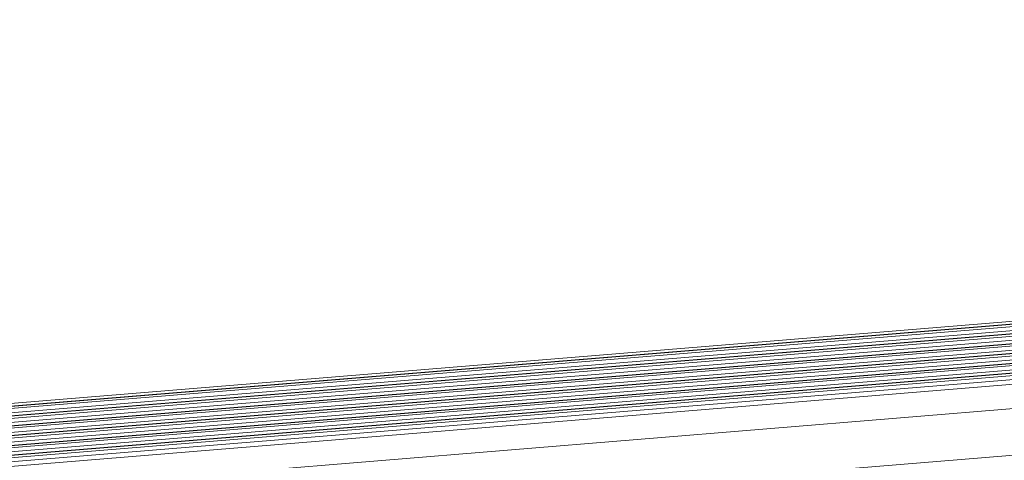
# Model space of a CAD drawing. Header units: millimetres. Extents: x 24895 to 26296, y -11704 to -10713.
# Tile 22 of 47: x 25929 to 25983, y -11323 to -11299. Entities that reach past the tile are written whole.
import ezdxf

# ---------------------------------------------------------------- set-up
doc = ezdxf.new("R2010")
doc.units = ezdxf.units.MM
doc.header["$LTSCALE"] = 50
doc.layers.get('0').update_dxf_attribs({"lineweight": 18})

msp = doc.modelspace()

# ---------------------------------------------------------------- linework, layer by layer
at = {"color": 7, "linetype": 'Continuous'}
for p, q in [((25772.789, -11332.447), (26185.226, -11298.637)), ((26185.479, -11298.773), (25772.913, -11332.594)), ((25772.989, -11332.709), (26185.554, -11298.888)), ((26185.457, -11298.757), (25773.011, -11332.568)), ((25773.119, -11332.922), (26185.606, -11299.108)), ((26185.812, -11299.284), (25773.247, -11333.105)), ((25773.322, -11333.22), (26185.887, -11299.399)), ((26185.79, -11299.267), (25773.345, -11333.078)), ((25773.452, -11333.433), (26185.939, -11299.618)), ((26186.145, -11299.794), (25773.58, -11333.615)), ((25773.655, -11333.73), (26186.22, -11299.909)), ((26186.123, -11299.778), (25773.678, -11333.589)), ((25773.785, -11333.944), (26186.273, -11300.129)), ((26186.478, -11300.305), (25773.913, -11334.126)), ((25773.988, -11334.241), (26186.553, -11300.42)), ((26186.456, -11300.289), (25774.011, -11334.1)), ((25774.041, -11334.461), (26186.606, -11300.64)), ((26186.811, -11300.816), (25774.246, -11334.637)), ((25774.321, -11334.752), (26186.887, -11300.931)), ((26186.79, -11300.799), (25774.344, -11334.61)), ((25774.374, -11334.971), (26186.939, -11301.15)), ((26187.145, -11301.326), (25774.58, -11335.147)), ((25774.655, -11335.262), (26187.22, -11301.442)), ((26187.123, -11301.31), (25774.677, -11335.121)), ((25774.707, -11335.482), (26187.272, -11301.661)), ((26187.515, -11301.895), (25774.95, -11335.716)), ((25774.943, -11337.057), (26187.509, -11303.236)), ((26186.991, -11305.824), (25774.426, -11339.645))]:
    msp.add_line(p, q, dxfattribs=at)

doc.saveas('drawing.dxf')
